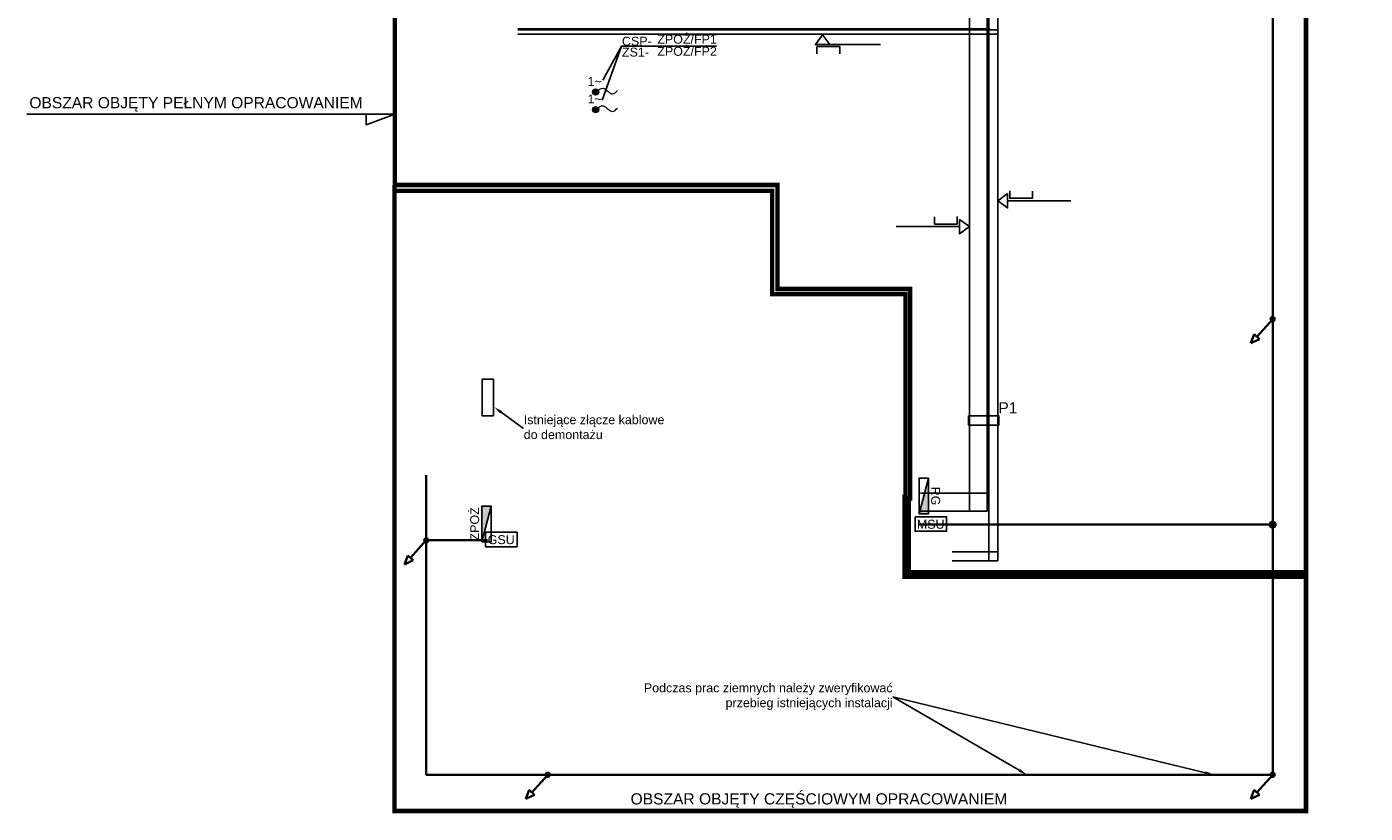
# Model space of a CAD drawing. Header units: millimetres. Extents: x 31144 to 89436, y 19352 to 26645.
# Tile 9 of 16: x 64236 to 67235, y 19352 to 21113. Entities that reach past the tile are written whole.
import ezdxf
from ezdxf import colors
from ezdxf.entities.mleader import LeaderData, LeaderLine
from ezdxf.enums import TextEntityAlignment as Align
from ezdxf.math import Vec2, Vec3

# ---------------------------------------------------------------- set-up
doc = ezdxf.new("R2010")
doc.units = ezdxf.units.MM
doc.header["$MEASUREMENT"] = 0
doc.linetypes.add('DASHED', pattern=[0.75, 0.5, -0.25])
for name, color, linetype in [('! E-K Instalacja gniazd', 5, 'Continuous'), ('! PT Instalacja uziemiająca', 3, 'Continuous'), ('! PT Koryta kablowe', 6, 'Continuous'), ('! PT Opisy Legenda 2', 7, 'Continuous'), ('! PT Rozdzielnice', 5, 'Continuous'), ('! PT Teletechnika', 3, 'Continuous'), ('!EK Przepust kablowy na kable', 1, 'Continuous'), ('_HSA_ZAKRES_OPRACOWANIA', 213, 'Continuous')]:
    doc.layers.add(name, color=color, linetype=linetype)
for name, color, linetype, lineweight in [('! PT CSP', 1, 'Continuous', 5), ('! PT Instalacja uziemiająca 2', 5, 'Continuous', 35), ('!PT Kable niepalne', 1, 'Continuous', 5)]:
    doc.layers.add(name, color=color, linetype=linetype, lineweight=lineweight)
doc.styles.add('ARIAL', font='arial.ttf')

# ---------------------------------------------------------------- blocks, each defined once
blk = doc.blocks.new('przyl_1faz')
blk.add_hatch(color=256).paths.add_polyline_path([(14.2, -0.5, 1), (-13.8, -0.5, 1)])
blk.add_circle((0.2, -0.5), 14)
blk.add_spline([(0.2, -0.5), (34.9, 16.4), (76.6, -8.5), (98.1, 6.6)], degree=3)
at = {"linetype": 'ByBlock', "style": 'ARIAL'}
blk.add_text('1~', height=40, dxfattribs=at).set_placement((-35.8, 27.5))
blk = doc.blocks.new('Rozdzielnica m')
blk.add_hatch(color=256).paths.add_polyline_path([(40, 21.2), (-40, 21.2), (40, 0)])
blk.add_lwpolyline([(40, 0), (-40, 21.2)])
blk.add_lwpolyline([(-40, 21.2), (40, 21.2), (40, 0), (-40, 0)], close=True)
at = {"color": 7}
blk.add_attdef('NAZWA', (10.4, 31.2), '', height=20, dxfattribs=at)
blk = doc.blocks.new('GSU')
blk.add_lwpolyline([(-707, 324), (0, 324), (0, 0), (-707, 0)], close=True)
at = {"style": 'ARIAL'}
blk.add_text('GSU', height=200, dxfattribs=at).set_placement((-357, 57), align=Align.CENTER)
blk = doc.blocks.new('G$C6F6CE15F')
at = {"ltscale": 2}
blk.add_hatch(color=256, dxfattribs=at).paths.add_polyline_path([(47, 0, 1), (-47, 0, 1)])
for points in [[(0, 0), (415, 331)], [(0, 0), (415, 331)], [(570, 454), (365, 393)], [(365, 393), (464, 268)], [(570, 454), (464, 268)]]:
    blk.add_lwpolyline(points)
blk.add_circle((0, 0), 47.2, dxfattribs=at)
blk = doc.blocks.new('msu1')
blk.add_lwpolyline([(-707, 324), (0, 324), (0, 0), (-707, 0)], close=True)
at = {"style": 'ARIAL'}
blk.add_text('MSU', height=200, dxfattribs=at).set_placement((-357, 57), align=Align.CENTER)
blk = doc.blocks.new('kółeczko')
blk.add_hatch(color=256).paths.add_polyline_path([(94, 0, 1), (-95, 0, 1)])
at = {"ltscale": 2}
blk.add_circle((0, 0), 94.3, dxfattribs=at)
blk = doc.blocks.new('G$C8FE5BE85')
at = {"layer": '! PT Instalacja uziemiająca 2', "xscale": 0.7, "yscale": 0.7, "zscale": 0.7, "rotation": 180}
blk.add_blockref('kółeczko', (0, 0), dxfattribs=at)

msp = doc.modelspace()

# ---------------------------------------------------------------- linework, layer by layer
at = {"layer": '! E-K Instalacja gniazd', "color": 1}
msp.add_lwpolyline([(66345.9, 20241.9), (66413.6, 20241.9), (66413.6, 20220.9), (66345.9, 20220.9)], close=True, dxfattribs=at)
at = {"layer": '! PT Instalacja uziemiająca 2', "elevation": 857.7}
msp.add_lwpolyline([(66234.7, 19998.1), (67027.3, 19998.1)], dxfattribs=at)
at = {"layer": '! PT Instalacja uziemiająca 2'}
msp.add_lwpolyline([(65130.8, 19963), (65267.6, 19963)], dxfattribs=at)
at = {"layer": '! PT Koryta kablowe'}
for p, q in [((66347.8, 22288.2), (66347.8, 20028.5)), ((66387.8, 22288.2), (66387.8, 20028.5)), ((66237.9, 20068.5), (66387.8, 20068.5)), ((66237.9, 20028.5), (66387.8, 20028.5))]:
    msp.add_line(p, q, dxfattribs=at)
for points in [[(66325.5, 20665.9), (66184, 20665.9)], [(66320.7, 20688.1), (66320.7, 20671.6), (66269.8, 20671.6), (66269.8, 20687.6)], [(66325.5, 20682), (66325.5, 20649.8), (66347.8, 20665.9), (66325.5, 20682)]]:
    msp.add_lwpolyline(points, dxfattribs=at)
at = {"layer": '! PT Teletechnika'}
for p, q in [((66391.1, 22311.3), (66391.1, 19917.3)), ((66411.1, 22311.3), (66411.1, 19917.3)), ((66309.2, 19937.3), (66411.1, 19937.3)), ((66309.2, 19917.3), (66411.1, 19917.3))]:
    msp.add_line(p, q, dxfattribs=at)
for points in [[(66148.5, 21073.5), (66002.7, 21073.5), (66018.8, 21095.7), (66034.8, 21073.5)], [(66006.2, 21052.5), (66006.2, 21069.1), (66057.2, 21069.1), (66057.2, 21053)], [(66433.4, 20739.6), (66433.4, 20707.5), (66411.1, 20723.6), (66433.4, 20739.6)], [(66438.2, 20745.7), (66438.2, 20729.2), (66489.1, 20729.2), (66489.1, 20745.3)], [(66433.4, 20723.6), (66574.9, 20723.6)]]:
    msp.add_lwpolyline(points, dxfattribs=at)
for points in [[(65568.5, 21069.8), (65525.1, 20948.9)], [(64235.6, 20917.6), (65060.1, 20917.6), (64995.8, 20893.8), (64995.8, 20917.6)]]:
    msp.add_lwpolyline(points)
msp.add_lwpolyline([(65281.3, 20323.7), (65281.3, 20242), (65255.8, 20242), (65255.8, 20323.7)], close=True)
at = {"layer": '_HSA_ZAKRES_OPRACOWANIA', "linetype": 'DASHED', "ltscale": 60, "const_width": 10}
msp.add_lwpolyline([(65129.7, 21360.5), (65277.6, 21360.5), (65277.6, 21395.5), (65312.6, 21395.5), (65312.6, 21411.2), (65372.6, 21411.2), (65372.6, 21402.5), (66215.1, 21402.5), (66215.1, 21701.9), (67102, 21701.9), (67102, 19891.4), (66212.1, 19891.4), (66212.1, 20057.1), (66215.1, 20057.1), (66215.1, 20526.1), (65917.6, 20526.1), (65917.6, 20759.1), (65060.1, 20759.1), (65060.1, 21360.5)], dxfattribs=at)
at = {"layer": '_HSA_ZAKRES_OPRACOWANIA', "color": 4, "linetype": 'DASHED', "ltscale": 60, "const_width": 10}
for points in [[(65059.7, 20759.1), (65059.7, 19356.5), (67102, 19356.5), (67102, 19891.4)], [(65059.7, 20746.1), (65905.7, 20746.1), (65905.7, 20514.6), (66204.7, 20514.6), (66204.7, 20060), (66202.7, 20060), (66202.7, 19881.5), (67102, 19881.5)]]:
    msp.add_lwpolyline(points, dxfattribs=at)

# ---------------------------------------------------------------- block references
at = {"layer": '! PT Instalacja uziemiająca', "xscale": 0.1, "yscale": 0.1, "zscale": 0.1}
for name, p in [('msu1', (66296.7, 19983.2, 857.7)), ('GSU', (65334.4, 19948.7))]:
    msp.add_blockref(name, p, dxfattribs=at)
at = {"layer": '! PT Instalacja uziemiająca 2', "color": 1, "xscale": 0.1, "yscale": 0.1, "zscale": 0.1}
for p, rotation in [((67027.3, 20458.6), 189.3504503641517), ((65130.8, 19963), 189.3504503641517), ((65402.8, 19437.6), 189.3504503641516), ((67027.3, 19437.6), 189.3504503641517)]:
    msp.add_blockref('G$C6F6CE15F', p, dxfattribs=dict(at, rotation=rotation))
at = {"layer": '! PT Rozdzielnice'}
ref = msp.add_blockref('Rozdzielnica m', (66235.1, 20062.3), dxfattribs=dict(at, rotation=270))
ref.add_attrib('NAZWA', 'RG', dxfattribs={"layer": '0', "color": 7, "height": 20, "rotation": 270, "style": 'ARIAL'}).set_placement((66262.1, 20062.2), align=Align.CENTER)
ref = msp.add_blockref('Rozdzielnica m', (65276.2, 19999.6), dxfattribs=dict(at, rotation=90))
ref.add_attrib('NAZWA', 'ZPOŻ', dxfattribs={"layer": '0', "color": 7, "height": 20, "rotation": 90, "style": 'ARIAL'}).set_placement((65249.2, 19999.8), align=Align.CENTER)
at = {"layer": '!PT Kable niepalne', "xscale": 0.5, "yscale": 0.5, "zscale": 0.5}
for p in [(65510.1, 20967.4), (65510.1, 20928)]:
    msp.add_blockref('przyl_1faz', p, dxfattribs=at)
at = {"xscale": 0.1, "yscale": 0.1, "zscale": 0.1}
msp.add_blockref('G$C8FE5BE85', (67027.3, 19998.1, 857.7), dxfattribs=at)

# ---------------------------------------------------------------- texts
at = {"layer": '! PT Opisy Legenda 2', "style": 'ARIAL'}
for s, p in [('CSP-', (65569.2, 21071.2, 857.7)), ('ZS1-', (65569.2, 21046.7, 857.7))]:
    msp.add_text(s, height=20, dxfattribs=at).set_placement(p)
at = {"layer": '!EK Przepust kablowy na kable', "style": 'ARIAL'}
msp.add_text('P1', height=25, dxfattribs=at).set_placement((66412.8, 20247.3, 129.5))
at = {"layer": '_HSA_ZAKRES_OPRACOWANIA', "linetype": 'DASHED', "ltscale": 60, "style": 'ARIAL'}
msp.add_text('OBSZAR OBJĘTY PEŁNYM OPRACOWANIEM', height=25, dxfattribs=at).set_placement((64241.4, 20930.9, 31733.7))
at = {"layer": '_HSA_ZAKRES_OPRACOWANIA', "color": 4, "linetype": 'DASHED', "ltscale": 60, "style": 'ARIAL'}
msp.add_text('OBSZAR OBJĘTY CZĘŚCIOWYM OPRACOWANIEM', height=25, dxfattribs=at).set_placement((65588.6, 19371.2, 31733.7))

# ---------------------------------------------------------------- leaders
ml = msp.add_multileader_mtext('Standard')
ml.set_content('Istniejące złącze kablowe\\Pdo demontażu', color=256, style='ARIAL')
ml.set_leader_properties()
ml.build(insert=Vec2(0, 0))
ml.multileader.update_dxf_attribs({"has_dogleg": 0, "text_left_attachment_type": 2, "text_right_attachment_type": 2, "dogleg_length": 0.8, "arrow_head_size": 20})
ctx = ml.context
ctx.base_point, ctx.char_height, ctx.arrow_head_size, ctx.landing_gap_size, ctx.plane_origin = Vec3(65348.9, 20213.1), 20, 20, 0.2, Vec3(65361.4, 20682.2)
ctx.left_attachment, ctx.right_attachment = 2, 2
notes = []
notes.append((ctx, [(0, (1, 1, 0), (65348.1, 20213.1), (1, 0), 0.8, [(1, [(65282.6, 20261.7), (65348.9, 20213.1)], 0, [])])]))
ctx.mtext.insert, ctx.mtext.line_spacing_style, ctx.mtext.flow_direction = Vec3(65349.1, 20243.1), 2, 5
ml = msp.add_multileader_mtext('Standard')
ml.set_content('Podczas prac ziemnych należy zweryfikować \\Pprzebieg istniejących instalacji', color=256, style='ARIAL')
ml.set_leader_properties()
ml.build(insert=Vec2(0, 0))
ml.multileader.update_dxf_attribs({"has_dogleg": 0, "text_left_attachment_type": 2, "text_right_attachment_type": 2, "dogleg_length": 0.8, "arrow_head_size": 20})
ctx = ml.context
ctx.base_point, ctx.char_height, ctx.arrow_head_size, ctx.landing_gap_size, ctx.plane_origin = Vec3(65620.4, 19612.4), 20, 20, 0.2, Vec3(66377.5, 19960.5)
ctx.left_attachment, ctx.right_attachment, ctx.text_align_type = 2, 2, 2
notes.append((ctx, [(1, (1, 1, 0), (66176.7, 19612.4), (-1, 0), 0.8, [(0, [(66895.9, 19437.6), (66175.9, 19612.4), (66175.9, 19612.4), (66175.9, 19612.4), (66175.9, 19612.4), (66175.9, 19612.4), (66175.9, 19612.4), (66175.9, 19612.4), (66175.9, 19612.4), (66175.9, 19612.4), (66175.9, 19612.4), (66175.9, 19612.4), (66175.9, 19612.4), (66175.9, 19612.4), (66175.9, 19612.4), (66175.9, 19612.4), (66175.9, 19612.4), (66175.9, 19612.4), (66175.9, 19612.4), (66175.9, 19612.4), (66175.9, 19612.4), (66175.9, 19612.4), (66175.9, 19612.4), (66175.9, 19612.4), (66175.9, 19612.4), (66175.9, 19612.4), (66175.9, 19612.4), (66175.9, 19612.4), (66175.9, 19612.4), (66175.9, 19612.4), (66175.9, 19612.4), (66175.9, 19612.4), (66175.9, 19612.4), (66175.9, 19612.4), (66175.9, 19612.4), (66175.9, 19612.4), (66175.9, 19612.4), (66175.9, 19612.4), (66175.9, 19612.4), (66175.9, 19612.4), (66175.9, 19612.4), (66175.9, 19612.4), (66175.9, 19612.4), (66175.9, 19612.4), (66175.9, 19612.4), (66175.9, 19612.4), (66175.9, 19612.4), (66175.9, 19612.4), (66175.9, 19612.4), (66175.9, 19612.4), (66175.9, 19612.4), (66175.9, 19612.4), (66175.9, 19612.4), (66175.9, 19612.4), (66175.9, 19612.4), (66175.9, 19612.4), (66175.9, 19612.4), (66175.9, 19612.4), (66175.9, 19612.4), (66175.9, 19612.4), (66175.9, 19612.4), (66175.9, 19612.4), (66175.9, 19612.4)], 0, []), (1, [(66476.7, 19437.6), (66175.9, 19612.4)], 0, [])])]))
ctx.mtext.insert, ctx.mtext.alignment, ctx.mtext.line_spacing_style, ctx.mtext.flow_direction = Vec3(66175.7, 19642.4), 3, 2, 5
for ctx, leaders in notes:
    for number, flags, end, landing, length, lines in leaders:
        leader = LeaderData()
        leader.index, (leader.has_last_leader_line, leader.has_dogleg_vector, leader.attachment_direction) = number, flags
        leader.last_leader_point, leader.dogleg_vector, leader.dogleg_length = Vec3(end), Vec3(landing), length
        for number, points, colour, breaks in lines:
            line = LeaderLine()
            line.index, line.vertices, line.color, line.breaks = number, Vec3.list(points), colors.encode_raw_color(colour), breaks
            leader.lines.append(line)
        ctx.leaders.append(leader)

# ---------------------------------------------------------------- next in the draw order: texts
at = {"layer": '! PT CSP', "insert": (65648.4, 21095.5, -7719), "char_height": 20, "attachment_point": 1, "style": 'ARIAL', "bg_fill": 3, "box_fill_scale": 1, "bg_fill_color": 256, "bg_fill_true_color": 13158600, "bg_fill_transparency": 0}
msp.add_mtext('ZPOŻ/FP1', dxfattribs=at)

# ---------------------------------------------------------------- next in the draw order: linework, layer by layer
at = {"layer": '! PT Instalacja uziemiająca 2'}
msp.add_lwpolyline([(65130.8, 20109.1), (65130.8, 19437.6), (67027.3, 19437.6), (67027.3, 21630.9)], dxfattribs=at)
at = {"layer": '! PT Koryta kablowe'}
msp.add_line((65336.1, 21108.5), (66393.8, 21108.5), dxfattribs=at)
at = {"layer": '! PT Teletechnika'}
for p, q in [((65336.1, 21106.9), (66411.1, 21106.9)), ((65336.1, 21096.9), (66411.1, 21096.9))]:
    msp.add_line(p, q, dxfattribs=at)
msp.add_lwpolyline([(65780.8, 21069.8), (65568.5, 21069.8), (65526.7, 20993.7)])

# ---------------------------------------------------------------- next in the draw order: texts
at = {"layer": '! PT CSP', "insert": (65648.4, 21068.5, -7719), "char_height": 20, "attachment_point": 1, "style": 'ARIAL', "bg_fill": 3, "box_fill_scale": 1, "bg_fill_color": 256, "bg_fill_true_color": 13158600, "bg_fill_transparency": 0}
msp.add_mtext('ZPOŻ/FP2', dxfattribs=at)

doc.saveas('drawing.dxf')
